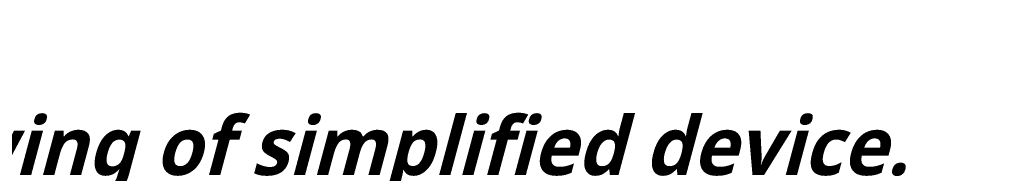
# Model space of a CAD drawing. Header units: millimetres. Extents: x 66 to 1674, y 20 to 1168.
# Tile 10 of 23: x 1150 to 1353, y 242 to 274. Entities that reach past the tile are written whole.
import ezdxf

# ---------------------------------------------------------------- set-up
doc = ezdxf.new("R2010")
doc.units = ezdxf.units.MM
doc.header["$LTSCALE"] = 4
doc.layers.add('Symbole(ISO)', color=7, linetype='Continuous', lineweight=25, true_color=0x262659)
doc.styles.add('STANDARDDużyTekst', font='txt')

msp = doc.modelspace()

# ---------------------------------------------------------------- texts
at = {"layer": 'Symbole(ISO)', "color": 7, "insert": (939.391, 273.227), "char_height": 12, "width": 643.36517, "attachment_point": 1, "line_spacing_factor": 0.968047, "style": 'STANDARDDużyTekst'}
msp.add_mtext('{\\fTrebuchet MS|b1|i1;\\H12.0000;\\LAttention:\\P\\l\\fTrebuchet MS|b1|i1;\\H12.0000;This is only a concept drawing of simplified device.\\PPlease keep in mind the dimensions may differ depending on the motor installed. \\PFlexible dimensions are highlighted with red colour.\\P\\fTrebuchet MS|b1|i1;\\H12.0000;\\LUwaga:\\P\\l\\fTrebuchet MS|b1|i1;\\H12.0000;Rysunek przedstawia jedynie uproszczone urządzenie.\\PWymiary urządzenia mogą się różnić, w zależności od zamontowanego silnika.\\PWymiary mogące ulec zmianie zaznaczono na czerwono.}', dxfattribs=at)

doc.saveas('drawing.dxf')
